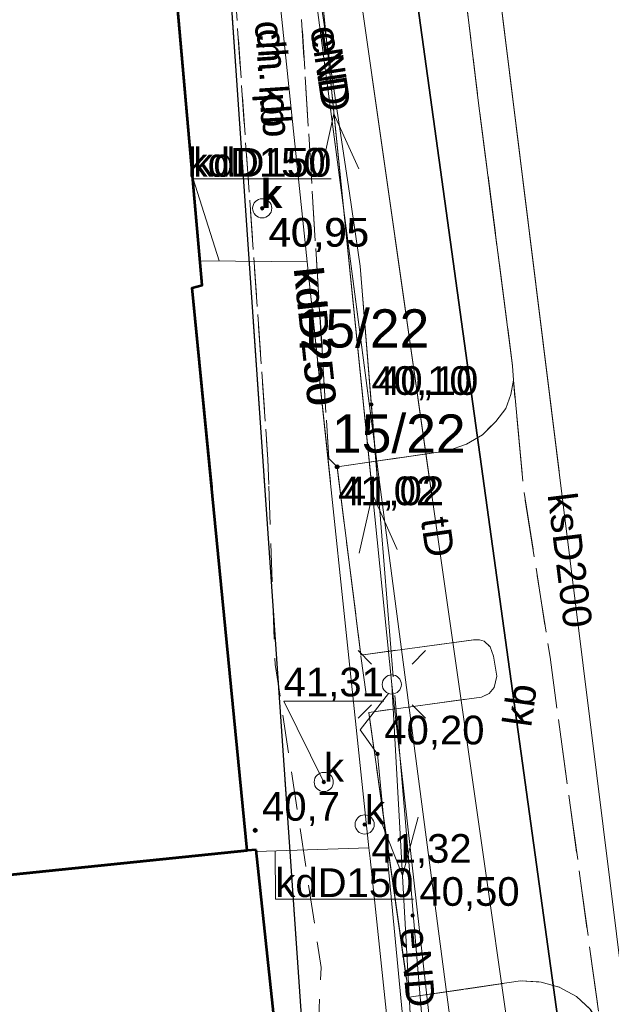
# Model space of a CAD drawing. Header units: millimetres. Extents: x 6503307 to 6504695, y 5886099 to 5887123.
# Tile 55 of 77: x 6504101 to 6504116, y 5886232 to 5886257. Entities that reach past the tile are written whole.
import ezdxf
from ezdxf.enums import TextEntityAlignment as Align

# ---------------------------------------------------------------- set-up
doc = ezdxf.new("R2010")
doc.units = ezdxf.units.MM
for name, pattern in [('EGBU01', [2, 0.5, -0.5, 0.5, -0.5]), ('OTKC_A05', [1.5, 1, -0.5]), ('OTKJ_A05', [2, 1.5, -0.5]), ('OTKU_A05', [2, 1.5, -0.5])]:
    doc.linetypes.add(name, pattern=pattern)
for name, color, linetype, lineweight in [('Budynki EGiB', 18, 'Continuous', 0), ('Działki', 18, 'Continuous', 0), ('isa_V10520003E16E075_TUsr', 7, 'Continuous', 25), ('isa_V10520003E16E075_TUsr_19165818BF56C1D4', 5, 'OTKJ_A05', 25), ('Komunikacja (linie)', 18, 'Continuous', 0), ('Komunikacja (obszary)', 18, 'Continuous', 0), ('Pikiety', 18, 'Continuous', 0), ('Przewody elektroenergetyczne', 1, 'Continuous', 0), ('Przewody wodociągowe', 5, 'Continuous', 0)]:
    doc.layers.add(name, color=color, linetype=linetype, lineweight=lineweight)
for name, color, linetype, lineweight, true_color in [('Przewody kanalizacyjne', 7, 'Continuous', 0, 0x803300), ('Przewody telekomunikacyjne', 7, 'Continuous', 0, 0xff9100), ('Punkty o określonej wysokości', 7, 'Continuous', 0, 0x803300), ('Symbole liniowe', 7, 'Continuous', 0, 0x0a0909), ('Urządzenia związane z siecią (punkty)', 7, 'Continuous', 0, 0x803300), ('Użytki gruntowe', 7, 'Continuous', 0, 0x008000)]:
    doc.layers.add(name, color=color, linetype=linetype, lineweight=lineweight, true_color=true_color)
doc.styles.add('DOMYSLNA_CZCIONKA', font='arial.ttf')

# ---------------------------------------------------------------- blocks, each defined once
blk = doc.blocks.new('OTRS_P05')
at = {"layer": 'isa_V10520003E16E075_TUsr', "true_color": 0x0a0909}
h = blk.add_hatch(color=18, dxfattribs=at)
h.dxf.hatch_style = 1
h.paths.add_polyline_path([(0.09, 0, 1), (-0.09, 0, 1)])
at = {"layer": 'isa_V10520003E16E075_TUsr', "color": 18, "true_color": 0x0a0909}
blk.add_lwpolyline([(0.09, 0, 1), (-0.09, 0, 1)], format="xyb", close=True, dxfattribs=at)
at = {"layer": 'isa_V10520003E16E075_TUsr_19165818BF56C1D4', "color": 18, "true_color": 0x0a0909}
blk.add_circle((0, 0), 0.09, dxfattribs=at)
blk = doc.blocks.new('OTRN_P05')
at = {"layer": 'isa_V10520003E16E075_TUsr', "true_color": 0x0a0909}
h = blk.add_hatch(color=18, dxfattribs=at)
h.dxf.hatch_style = 1
h.paths.add_polyline_path([(0.09, 0, 1), (-0.09, 0, 1)])
at = {"layer": 'isa_V10520003E16E075_TUsr', "color": 18, "true_color": 0x0a0909}
blk.add_lwpolyline([(0.09, 0, 1), (-0.09, 0, 1)], format="xyb", close=True, dxfattribs=at)
at = {"layer": 'isa_V10520003E16E075_TUsr_19165818BF56C1D4', "color": 18, "true_color": 0x0a0909}
blk.add_circle((0, 0), 0.09, dxfattribs=at)
blk = doc.blocks.new('SUEO_P05')
at = {"color": 18, "linetype": 'Continuous', "lineweight": 18, "true_color": 0x0a0909}
for p, q in [((-1.768, 1.768), (-1.061, 1.061)), ((1.768, 1.768), (1.061, 1.061)), ((-1.768, -1.768), (-1.061, -1.061)), ((1.768, -1.768), (1.061, -1.061))]:
    blk.add_line(p, q, dxfattribs=at)
at = {"color": 18, "lineweight": 18, "true_color": 0x0a0909}
blk.add_circle((0, 0), 0.5, dxfattribs=at)
blk = doc.blocks.new('SUKS_P05')
at = {"color": 36, "linetype": 'Continuous', "lineweight": 18, "true_color": 0x803300}
blk.add_circle((0, 0), 0.5, dxfattribs=at)
blk = doc.blocks.new('SUPS01_03')
at = {"lineweight": 18, "true_color": 0xff0000}
h = blk.add_hatch(color=1, dxfattribs=at)
h.dxf.hatch_style = 1
h.paths.add_polyline_path([(0.09, 0, 1), (-0.09, 0, 1)])
at = {"color": 18, "lineweight": 18, "true_color": 0x0a0909}
blk.add_circle((0, 0), 0.09, dxfattribs=at)
blk = doc.blocks.new('SUPS01_05')
at = {"lineweight": 18, "true_color": 0x803300}
h = blk.add_hatch(color=36, dxfattribs=at)
h.dxf.hatch_style = 1
h.paths.add_polyline_path([(-0.09, 0, 1), (0.09, 0, 1)])
at = {"color": 18, "lineweight": 18, "true_color": 0x0a0909}
blk.add_circle((0, 0), 0.09, dxfattribs=at)

msp = doc.modelspace()

# ---------------------------------------------------------------- linework, layer by layer
at = {"layer": 'Budynki EGiB', "color": 7, "linetype": 'Continuous', "lineweight": 53}
for p, q in [((6504105.35399, 5886250.54706), (6504101.89399, 5886289.79706)), ((6504105.09399, 5886250.47706), (6504105.35399, 5886250.54706)), ((6504105.6038, 5886245.26926), (6504105.09399, 5886250.47706))]:
    msp.add_line(p, q, dxfattribs=at)
at = {"layer": 'Budynki EGiB', "color": 7, "linetype": 'Continuous', "lineweight": 53, "flags": 128}
for points in [[(6504101.89399, 5886289.79706), (6504090.38399, 5886288.78706), (6504094.04399, 5886249.55706), (6504094.33399, 5886249.57706), (6504095.48399, 5886234.63706), (6504106.53399, 5886235.76706), (6504105.09399, 5886250.47706), (6504105.35399, 5886250.54706), (6504101.89399, 5886289.79706)], [(6504106.76399, 5886235.78706), (6504106.53399, 5886235.76706), (6504095.48399, 5886234.63706), (6504068.07399, 5886231.83706), (6504069.28399, 5886220.57706), (6504107.97399, 5886224.41706), (6504106.76399, 5886235.78706)]]:
    msp.add_lwpolyline(points, close=True, dxfattribs=at)
at = {"layer": 'Działki', "color": 7, "linetype": 'Continuous', "lineweight": 0}
for p, q in [((6504106.98581, 5886245.33102), (6504103.68884, 5886292.9753)), ((6504103.68884, 5886292.9753), (6504106.98581, 5886245.33102)), ((6504108.70399, 5886274.44706), (6504112.69134, 5886245.58599)), ((6504112.69134, 5886245.58599), (6504108.70399, 5886274.44706))]:
    msp.add_line(p, q, dxfattribs=at)
at = {"layer": 'Działki', "color": 0, "linetype": 'Continuous', "lineweight": 25, "flags": 128}
msp.add_lwpolyline([(6504103.31399, 5886328.10706), (6504104.79399, 5886310.15706), (6504105.38399, 5886304.29706), (6504105.51399, 5886303.03706), (6504106.73399, 5886292.16706), (6504108.70399, 5886274.44706), (6504116.09399, 5886220.95706), (6504117.45399, 5886211.11706), (6504125.85399, 5886212.20706), (6504124.60399, 5886221.90706), (6504122.28399, 5886238.81706), (6504120.88399, 5886249.30706), (6504120.02399, 5886255.71706), (6504118.23399, 5886269.47706), (6504117.44399, 5886275.37706), (6504115.12399, 5886293.28706), (6504114.48399, 5886299.31706), (6504113.97399, 5886304.06706), (6504113.28399, 5886310.97706), (6504111.74399, 5886328.63706)], dxfattribs=at)
msp.add_lwpolyline([(6504058.38399, 5886215.16706), (6504058.77399, 5886206.67706), (6504117.45399, 5886211.11706), (6504116.09399, 5886220.95706), (6504108.70399, 5886274.44706), (6504106.73399, 5886292.16706), (6504105.51399, 5886303.03706), (6504105.38399, 5886304.29706), (6504102.90399, 5886304.31706), (6504108.71399, 5886220.35706), (6504058.38399, 5886215.16706)], close=True, dxfattribs=at)
at = {"layer": 'Komunikacja (linie)', "color": 250, "linetype": 'Continuous', "lineweight": 13, "flags": 128}
msp.add_lwpolyline([(6504108.93176, 5886245.41798), (6504108.88399, 5886245.79706), (6504111.77399, 5886246.21706), (6504112.26399, 5886246.38706), (6504112.68399, 5886246.63706), (6504113.03399, 5886246.98706), (6504113.29399, 5886247.32706), (6504113.42399, 5886247.68706), (6504113.49399, 5886248.06706), (6504113.47399, 5886248.43706), (6504112.57399, 5886255.37706), (6504111.24399, 5886266.41706), (6504110.49399, 5886272.85706), (6504109.25399, 5886283.10706), (6504108.0402, 5886293.35846)], dxfattribs=at)
at = {"layer": 'Komunikacja (linie)', "color": 0, "linetype": 'Continuous', "lineweight": 18, "flags": 128}
msp.add_lwpolyline([(6504115.51399, 5886231.60706), (6504115.14399, 5886231.94706), (6504114.69399, 5886232.19706), (6504114.22399, 5886232.32706), (6504113.68399, 5886232.35706), (6504110.76399, 5886231.92706), (6504109.71399, 5886239.37706), (6504112.66399, 5886239.77706), (6504112.86399, 5886239.86706), (6504112.99399, 5886240.02706), (6504113.06399, 5886240.32706), (6504112.97399, 5886240.84706), (6504112.88399, 5886241.08706), (6504112.73399, 5886241.23706), (6504112.60399, 5886241.27706), (6504112.45399, 5886241.27706), (6504109.50399, 5886240.87706), (6504108.88399, 5886245.79706), (6504111.77399, 5886246.21706), (6504112.26399, 5886246.38706), (6504112.68399, 5886246.63706), (6504113.03399, 5886246.98706), (6504113.29399, 5886247.32706), (6504113.42399, 5886247.68706), (6504113.49399, 5886248.06706), (6504113.47399, 5886248.43706), (6504112.57399, 5886255.37706), (6504111.24399, 5886266.41706)], dxfattribs=at)
at = {"layer": 'Komunikacja (obszary)', "color": 7, "linetype": 'OTKJ_A05', "lineweight": 0}
for p, q in [((6504111.24399, 5886266.41706), (6504112.57399, 5886255.37706)), ((6504112.57399, 5886255.37706), (6504113.47399, 5886248.43706)), ((6504113.47399, 5886248.43706), (6504113.49399, 5886248.06706)), ((6504113.49399, 5886248.06706), (6504113.72307, 5886245.63209))]:
    msp.add_line(p, q, dxfattribs=at)
at = {"layer": 'Komunikacja (obszary)', "color": 7, "linetype": 'OTKC_A05', "lineweight": 0}
for p, q in [((6504108.66399, 5886246.01706), (6504107.70399, 5886261.55706)), ((6504105.98399, 5886261.45706), (6504107.07399, 5886245.98706)), ((6504107.07399, 5886245.98706), (6504107.09707, 5886245.33599)), ((6504108.88399, 5886245.79706), (6504108.66399, 5886246.01706)), ((6504108.93176, 5886245.41798), (6504108.88399, 5886245.79706))]:
    msp.add_line(p, q, dxfattribs=at)
at = {"layer": 'Komunikacja (obszary)', "color": 7, "linetype": 'OTKU_A05', "lineweight": 0}
for p, q in [((6504113.49399, 5886248.06706), (6504113.42399, 5886247.68706)), ((6504113.72307, 5886245.63209), (6504113.49399, 5886248.06706)), ((6504113.42399, 5886247.68706), (6504113.29399, 5886247.32706)), ((6504113.29399, 5886247.32706), (6504113.03399, 5886246.98706)), ((6504113.03399, 5886246.98706), (6504112.68399, 5886246.63706)), ((6504112.68399, 5886246.63706), (6504112.26399, 5886246.38706)), ((6504112.26399, 5886246.38706), (6504111.77399, 5886246.21706)), ((6504111.77399, 5886246.21706), (6504108.88399, 5886245.79706)), ((6504108.88399, 5886245.79706), (6504108.93176, 5886245.41798))]:
    msp.add_line(p, q, dxfattribs=at)
at = {"layer": 'Komunikacja (obszary)', "color": 0, "linetype": 'OTKJ_A05', "lineweight": 18, "flags": 128}
msp.add_lwpolyline([(6504101.76399, 5886378.53706), (6504102.17399, 5886374.82706), (6504102.51399, 5886371.44706), (6504102.75399, 5886367.23706), (6504102.87399, 5886365.62706), (6504104.55399, 5886341.27706), (6504104.65399, 5886340.29706), (6504105.06399, 5886333.84706), (6504105.13399, 5886332.77706), (6504105.80399, 5886322.20706), (6504105.86399, 5886321.22706), (6504106.07399, 5886316.21706), (6504106.38399, 5886312.07706), (6504106.65399, 5886307.92706), (6504106.78399, 5886305.63706), (6504107.10399, 5886301.83706), (6504107.47399, 5886298.00706), (6504107.59399, 5886297.12706), (6504109.25399, 5886283.10706), (6504110.49399, 5886272.85706), (6504111.24399, 5886266.41706), (6504112.57399, 5886255.37706), (6504113.47399, 5886248.43706), (6504113.49399, 5886248.06706), (6504113.76399, 5886245.19706), (6504114.45399, 5886240.81706), (6504115.77399, 5886231.15706), (6504115.83399, 5886230.82706), (6504116.69399, 5886224.92706), (6504117.75399, 5886217.79706), (6504117.88399, 5886216.80706), (6504118.01399, 5886215.82706), (6504118.13744, 5886214.57431), (6504118.88539, 5886209.00154), (6504119.07399, 5886207.77706), (6504119.78399, 5886201.92706), (6504125.70399, 5886202.80706), (6504125.29399, 5886206.84706), (6504123.91399, 5886218.03706), (6504123.32399, 5886219.13706), (6504122.89399, 5886220.64706), (6504121.32399, 5886231.73706), (6504120.59399, 5886237.05706), (6504118.51399, 5886252.97706), (6504117.72399, 5886259.31706), (6504116.80399, 5886266.72706), (6504116.82399, 5886267.78706), (6504117.16399, 5886268.72706), (6504117.67399, 5886269.24706), (6504118.11399, 5886269.57706), (6504117.47399, 5886275.16706), (6504116.65399, 5886275.62706), (6504115.99399, 5886276.34706), (6504115.70399, 5886276.89706), (6504115.48399, 5886277.89706), (6504114.87399, 5886282.96706), (6504114.74399, 5886284.08706), (6504114.27399, 5886287.81706), (6504113.46399, 5886295.39706), (6504113.23399, 5886297.69706), (6504113.07399, 5886299.53706), (6504112.40399, 5886305.76706), (6504111.84399, 5886315.83706), (6504111.42399, 5886321.78706), (6504110.61399, 5886335.31706), (6504110.31399, 5886340.00706), (6504109.92399, 5886345.01706), (6504109.66399, 5886348.75706), (6504108.69399, 5886363.16706), (6504108.70399, 5886364.15706), (6504108.78399, 5886364.84706), (6504108.98399, 5886365.55706), (6504109.10399, 5886366.08706), (6504108.22399, 5886376.94706), (6504108.49399, 5886376.60706), (6504108.22399, 5886377.12706), (6504107.98399, 5886377.48706), (6504107.71399, 5886378.02706), (6504107.49399, 5886378.73706), (6504107.30399, 5886379.36706), (6504107.24399, 5886379.86706), (6504101.76399, 5886378.53706)], close=True, dxfattribs=at)
at = {"layer": 'Komunikacja (obszary)', "color": 7, "linetype": 'OTKU_A05', "lineweight": 0, "flags": 128}
msp.add_lwpolyline([(6504054.32399, 5886304.71706), (6504056.36399, 5886260.13706), (6504058.21399, 5886219.79706), (6504058.38399, 5886215.16706), (6504108.71399, 5886220.35706), (6504102.90399, 5886304.31706), (6504054.32399, 5886304.71706)], close=True, dxfattribs=at)
at = {"layer": 'Komunikacja (obszary)', "color": 0, "linetype": 'OTKC_A05', "lineweight": 18, "flags": 128}
msp.add_lwpolyline([(6504116.48117, 5886212.59072), (6504116.20399, 5886214.47706), (6504117.04399, 5886217.71706), (6504117.75399, 5886217.79706), (6504116.69399, 5886224.92706), (6504115.83399, 5886230.82706), (6504115.77399, 5886231.15706), (6504115.51399, 5886231.60706), (6504115.14399, 5886231.94706), (6504114.69399, 5886232.19706), (6504114.22399, 5886232.32706), (6504113.68399, 5886232.35706), (6504110.76399, 5886231.92706), (6504109.71399, 5886239.37706), (6504109.50399, 5886240.87706), (6504108.88399, 5886245.79706), (6504108.66399, 5886246.01706), (6504107.70399, 5886261.55706), (6504107.60399, 5886262.63706), (6504107.63399, 5886263.46706), (6504107.85399, 5886264.19706), (6504108.30399, 5886264.95706), (6504108.57399, 5886265.42706), (6504109.06399, 5886265.83706), (6504109.58399, 5886266.15706), (6504110.14399, 5886266.33706), (6504111.24399, 5886266.41706), (6504110.49399, 5886272.85706), (6504109.25399, 5886283.10706), (6504107.59399, 5886297.12706), (6504107.47399, 5886298.00706), (6504106.96399, 5886298.51706), (6504106.49399, 5886298.82706), (6504105.96399, 5886299.13706), (6504105.53399, 5886299.27706), (6504105.16399, 5886299.44706), (6504105.08399, 5886299.51706), (6504105.48399, 5886297.31706), (6504105.97399, 5886292.68706), (6504100.65399, 5886292.82706), (6504100.71399, 5886291.74706), (6504106.10399, 5886291.63706), (6504107.10399, 5886282.92706), (6504108.41399, 5886272.42706), (6504108.47399, 5886271.54706), (6504108.43399, 5886271.00706), (6504108.27399, 5886270.43706), (6504108.01399, 5886270.02706), (6504107.71399, 5886269.71706), (6504107.24399, 5886269.46706), (6504106.85399, 5886269.38706), (6504106.03399, 5886269.43706), (6504105.91399, 5886264.08706), (6504105.98399, 5886261.45706), (6504107.07399, 5886245.98706), (6504107.26399, 5886240.62706), (6504108.46399, 5886232.70706), (6504108.40399, 5886231.38706), (6504108.62399, 5886229.24706), (6504109.02399, 5886225.73706), (6504109.05399, 5886225.49706), (6504108.92399, 5886225.15206), (6504108.63399, 5886224.80706), (6504108.08399, 5886224.56706), (6504110.95399, 5886224.33706), (6504110.75399, 5886224.50706), (6504110.63399, 5886224.77706), (6504110.27399, 5886228.51706), (6504110.26399, 5886228.85706), (6504110.36399, 5886229.19706), (6504110.48399, 5886229.45706), (6504110.86399, 5886229.69706), (6504111.31399, 5886229.82706), (6504113.31399, 5886230.13706), (6504113.50399, 5886230.14706), (6504113.72399, 5886230.04706), (6504113.86399, 5886229.84706), (6504114.59399, 5886224.56706), (6504114.16399, 5886224.48706), (6504114.36399, 5886222.83706), (6504115.18399, 5886222.92706), (6504115.35399, 5886221.59706), (6504115.01399, 5886221.50706), (6504115.44399, 5886219.74706), (6504115.30399, 5886219.71706), (6504115.20399, 5886218.73706), (6504114.17399, 5886214.55706), (6504114.43399, 5886212.33706), (6504116.48117, 5886212.59072)], close=True, dxfattribs=at)
at = {"layer": 'Komunikacja (obszary)', "color": 18, "linetype": 'OTKU_A05', "lineweight": 18, "true_color": 0x000000, "flags": 128}
msp.add_lwpolyline([(6504113.49399, 5886248.06706), (6504113.42399, 5886247.68706), (6504113.29399, 5886247.32706), (6504113.03399, 5886246.98706), (6504112.68399, 5886246.63706), (6504112.26399, 5886246.38706), (6504111.77399, 5886246.21706), (6504108.88399, 5886245.79706), (6504109.50399, 5886240.87706), (6504112.45399, 5886241.27706), (6504112.60399, 5886241.27706), (6504112.73399, 5886241.23706), (6504112.88399, 5886241.08706), (6504112.97399, 5886240.84706), (6504113.06399, 5886240.32706), (6504112.99399, 5886240.02706), (6504112.86399, 5886239.86706), (6504112.66399, 5886239.77706), (6504109.71399, 5886239.37706), (6504110.76399, 5886231.92706), (6504113.68399, 5886232.35706), (6504114.22399, 5886232.32706), (6504114.69399, 5886232.19706), (6504115.14399, 5886231.94706), (6504115.49307, 5886231.62629), (6504115.77399, 5886231.15706), (6504114.45399, 5886240.81706), (6504113.76399, 5886245.19706), (6504113.49399, 5886248.06706)], close=True, dxfattribs=at)
at = {"layer": 'Przewody elektroenergetyczne', "color": 1, "linetype": 'Continuous', "lineweight": 18, "true_color": 0xff0000, "flags": 128}
for points in [[(6504106.88399, 5886273.89706), (6504110.31399, 5886240.10706), (6504112.20399, 5886206.15706)], [(6504103.73399, 5886268.91706), (6504106.13399, 5886269.15706), (6504106.79399, 5886269.03706), (6504108.59399, 5886257.01706), (6504109.20399, 5886252.95706), (6504109.48399, 5886251.04706), (6504110.35399, 5886240.30706)], [(6504088.05399, 5886219.57706), (6504105.30399, 5886220.92706), (6504106.79399, 5886219.06706), (6504110.31399, 5886219.42706), (6504111.39399, 5886222.46706), (6504111.75399, 5886224.81706), (6504111.73399, 5886225.09706), (6504111.28399, 5886231.50706), (6504110.31399, 5886240.10706)], [(6504110.39399, 5886239.81706), (6504111.63399, 5886225.09706), (6504111.82399, 5886222.87706), (6504112.01399, 5886220.53706), (6504111.27399, 5886220.11706), (6504111.00399, 5886219.96706), (6504109.37399, 5886220.09706), (6504094.83399, 5886218.77706)], [(6504111.27399, 5886220.11706), (6504111.66399, 5886221.18706), (6504111.47399, 5886222.87706), (6504111.23399, 5886225.09706), (6504111.02399, 5886226.99706), (6504109.94399, 5886238.28706), (6504109.48399, 5886238.91706), (6504110.22399, 5886239.86706)]]:
    msp.add_lwpolyline(points, dxfattribs=at)
at = {"layer": 'Przewody elektroenergetyczne', "color": 1, "linetype": 'Continuous', "lineweight": 0, "flags": 128}
for points in [[(6504106.88399, 5886273.89706), (6504109.77108, 5886245.45549)], [(6504103.73399, 5886268.91706), (6504106.13399, 5886269.15706), (6504106.79399, 5886269.03706), (6504108.59399, 5886257.01706), (6504109.20399, 5886252.95706), (6504109.48399, 5886251.04706), (6504109.93634, 5886245.46287)]]:
    msp.add_lwpolyline(points, dxfattribs=at)
at = {"layer": 'Przewody kanalizacyjne', "color": 36, "linetype": 'Continuous', "lineweight": 18, "true_color": 0x803300, "flags": 128}
for points in [[(6504106.10399, 5886270.19706), (6504106.15399, 5886269.75706), (6504108.10399, 5886251.15706), (6504109.71399, 5886235.83706), (6504109.74399, 5886235.55706), (6504110.18399, 5886231.41706), (6504110.84399, 5886225.09706), (6504110.86399, 5886224.96706), (6504110.98399, 5886224.73706)], [(6504111.64399, 5886270.21706), (6504117.24399, 5886225.09706), (6504118.99399, 5886216.81706)], [(6504105.29399, 5886251.18706), (6504108.10399, 5886251.15706)], [(6504106.76399, 5886235.73706), (6504109.71399, 5886235.83706)]]:
    msp.add_lwpolyline(points, dxfattribs=at)
at = {"layer": 'Przewody kanalizacyjne', "color": 46, "linetype": 'Continuous', "lineweight": 0, "flags": 128}
for points in [[(6504106.10399, 5886270.19706), (6504106.15399, 5886269.75706), (6504108.10399, 5886251.15706), (6504108.70817, 5886245.40799)], [(6504111.64399, 5886270.21706), (6504114.68996, 5886245.6753)]]:
    msp.add_lwpolyline(points, dxfattribs=at)
at = {"layer": 'Przewody kanalizacyjne', "color": 18, "linetype": 'Continuous', "lineweight": 0, "true_color": 0x000000, "flags": 128}
for points in [[(6504105.79397, 5886251.18172), (6504105.11907, 5886253.32564), (6504108.73043, 5886253.32564)], [(6504107.26371, 5886235.754), (6504107.2678, 5886234.49231), (6504110.87915, 5886234.49231)]]:
    msp.add_lwpolyline(points, dxfattribs=at)
at = {"layer": 'Przewody kanalizacyjne', "color": 250, "linetype": 'Continuous', "lineweight": 0, "ltscale": 0.1, "flags": 128}
msp.add_lwpolyline([(6504105.79397, 5886251.18172), (6504105.11907, 5886253.32564), (6504108.73043, 5886253.32564)], dxfattribs=at)
at = {"layer": 'Przewody kanalizacyjne', "color": 46, "linetype": 'Continuous', "lineweight": 0, "ltscale": 0.1, "flags": 128}
msp.add_lwpolyline([(6504105.29399, 5886251.18706), (6504108.10399, 5886251.15706)], dxfattribs=at)
at = {"layer": 'Przewody telekomunikacyjne', "color": 30, "linetype": 'Continuous', "lineweight": 18, "true_color": 0xff9100, "flags": 128}
msp.add_lwpolyline([(6504114.60399, 5886222.36706), (6504114.53399, 5886222.84706), (6504114.21399, 5886225.09706), (6504109.48399, 5886258.18706), (6504109.46399, 5886258.46706), (6504109.45399, 5886258.73706), (6504108.84399, 5886267.37706), (6504108.48399, 5886268.17706)], dxfattribs=at)
at = {"layer": 'Przewody telekomunikacyjne', "color": 30, "linetype": 'Continuous', "lineweight": 0, "flags": 128}
msp.add_lwpolyline([(6504111.29416, 5886245.52355), (6504109.48399, 5886258.18706), (6504109.46399, 5886258.46706), (6504109.45399, 5886258.73706), (6504108.84399, 5886267.37706), (6504108.48399, 5886268.17706)], dxfattribs=at)
at = {"layer": 'Przewody wodociągowe', "color": 5, "linetype": 'Continuous', "lineweight": 18, "true_color": 0x0000ff, "flags": 128}
msp.add_lwpolyline([(6504098.39399, 5886309.06706), (6504103.73399, 5886309.37706), (6504106.97399, 5886268.36706), (6504112.66399, 5886225.09706)], dxfattribs=at)
at = {"layer": 'Przewody wodociągowe', "color": 5, "linetype": 'Continuous', "lineweight": 0, "flags": 128}
msp.add_lwpolyline([(6504105.02055, 5886293.09257), (6504106.97399, 5886268.36706), (6504109.9856, 5886245.46507)], dxfattribs=at)
at = {"layer": 'Punkty o określonej wysokości', "color": 36, "linetype": 'Continuous', "lineweight": 0, "true_color": 0x803300, "flags": 128}
msp.add_lwpolyline([(6504108.53399, 5886237.55706), (6504107.48522, 5886239.6705), (6504110.10715, 5886239.6705)], dxfattribs=at)
at = {"layer": 'Symbole liniowe', "color": 1, "linetype": 'Continuous', "lineweight": 18, "true_color": 0xff0000, "flags": 128}
for points in [[(6504108.45318, 5886253.48755), (6504108.79914, 5886255.03037), (6504109.44807, 5886253.58854)], [(6504109.46308, 5886243.53867), (6504109.80904, 5886245.0815), (6504110.45797, 5886243.63966)], [(6504110.00931, 5886236.58468), (6504110.59191, 5886235.11479), (6504111.00777, 5886236.64027)]]:
    msp.add_lwpolyline(points, dxfattribs=at)
at = {"layer": 'Symbole liniowe', "color": 1, "linetype": 'Continuous', "lineweight": 0, "ltscale": 0.1, "flags": 128}
msp.add_lwpolyline([(6504108.45318, 5886253.48755), (6504108.79914, 5886255.03037), (6504109.44807, 5886253.58854)], dxfattribs=at)
at = {"layer": 'Użytki gruntowe', "color": 96, "linetype": 'EGBU01', "lineweight": 0}
for p, q in [((6504103.68884, 5886292.9753), (6504106.98581, 5886245.33102)), ((6504106.98581, 5886245.33102), (6504103.68884, 5886292.9753))]:
    msp.add_line(p, q, dxfattribs=at)
at = {"layer": 'Użytki gruntowe', "color": 96, "linetype": 'EGBU01', "lineweight": 18, "true_color": 0x008000, "flags": 128}
for points in [[(6503319.15399, 5886345.34706), (6503306.58399, 5886332.61706), (6503323.46399, 5886328.01706), (6503325.11399, 5886327.55706), (6503335.62399, 5886324.70706), (6503364.64399, 5886316.80706), (6503443.34399, 5886295.38706), (6503542.31399, 5886268.32706), (6503570.07399, 5886261.22706), (6503573.27399, 5886260.18706), (6503577.14399, 5886259.16706), (6503580.40399, 5886258.30706), (6503604.51399, 5886251.95706), (6503628.64399, 5886245.61706), (6503644.41399, 5886241.46706), (6503658.86399, 5886237.66706), (6503662.81399, 5886236.62706), (6503674.64399, 5886233.43706), (6503686.73399, 5886230.19706), (6503726.45399, 5886219.52706), (6503740.08399, 5886215.85706), (6503756.55399, 5886211.39706), (6503760.50399, 5886210.17706), (6503778.92399, 5886205.27706), (6503815.90399, 5886196.43706), (6503821.75399, 5886195.03706), (6503824.69399, 5886194.40706), (6503828.60399, 5886193.56706), (6503844.79399, 5886190.09706), (6503849.34399, 5886189.12706), (6503884.29399, 5886183.13706), (6503924.95399, 5886178.39706), (6503943.44399, 5886176.73706), (6503964.46399, 5886174.85706), (6504004.22399, 5886173.21706), (6504027.16399, 5886173.49706), (6504042.29399, 5886173.38706), (6504059.45399, 5886173.38706), (6504077.84399, 5886174.88706), (6504102.00399, 5886176.86706), (6504121.05399, 5886178.54706), (6504124.74399, 5886178.85706), (6504153.16399, 5886182.75706), (6504161.86399, 5886183.90706), (6504198.96399, 5886188.97706), (6504215.97399, 5886191.39706), (6504228.98399, 5886193.13706), (6504231.96399, 5886193.66706), (6504247.17399, 5886195.75706), (6504252.73399, 5886196.38706), (6504252.33399, 5886212.32706), (6504251.96399, 5886229.62706), (6504251.88399, 5886239.72706), (6504246.96399, 5886238.85706), (6504239.22399, 5886237.80706), (6504234.19755, 5886237.12931), (6504218.38399, 5886234.99706), (6504214.72463, 5886261.80418), (6504211.90399, 5886282.46706), (6504232.80399, 5886285.33706), (6504242.39399, 5886286.65706), (6504245.80399, 5886284.14706), (6504246.14399, 5886281.10706), (6504250.75399, 5886282.11706), (6504250.61399, 5886287.96706), (6504250.47399, 5886293.96706), (6504248.23399, 5886293.65706), (6504245.71399, 5886293.30706), (6504233.46399, 5886291.62706), (6504209.42399, 5886288.31706), (6504190.10399, 5886285.65706), (6504170.62399, 5886282.96706), (6504149.65399, 5886280.07706), (6504133.16399, 5886277.80706), (6504117.44399, 5886275.37706), (6504115.12399, 5886293.28706), (6504114.48399, 5886299.31706), (6504114.17901, 5886302.1576), (6504113.97399, 5886304.06706), (6504113.28399, 5886310.97706), (6504112.0678, 5886324.92384), (6504111.74399, 5886328.63706), (6504110.53399, 5886345.57706), (6504109.32399, 5886362.51706), (6504140.22399, 5886364.70706), (6504163.05399, 5886366.31706), (6504170.99027, 5886366.87719), (6504197.22388, 5886368.72869), (6504241.12399, 5886371.82706), (6504244.71399, 5886372.07706), (6504248.69399, 5886372.38706), (6504248.49399, 5886380.92706), (6504248.43399, 5886381.63706), (6504248.75399, 5886388.97706), (6504244.74399, 5886388.69706), (6504224.64399, 5886387.27706), (6504222.85399, 5886413.12706), (6504220.78399, 5886443.05706), (6504220.58399, 5886445.94706), (6504217.76399, 5886486.68706), (6504209.76399, 5886486.46706), (6504210.86399, 5886470.50706), (6504211.05399, 5886467.74706), (6504213.77399, 5886428.49706), (6504207.83399, 5886420.03706), (6504197.10399, 5886419.23706), (6504169.84399, 5886417.21706), (6504151.89399, 5886415.87706), (6504129.47399, 5886414.21706), (6504105.82399, 5886412.45706), (6504102.96399, 5886453.74706), (6504100.86399, 5886483.46706), (6504093.36399, 5886483.05706), (6504089.87399, 5886482.86706), (6504092.09399, 5886453.13706), (6504094.43399, 5886453.27706), (6504095.61399, 5886453.33706), (6504096.13399, 5886446.34706), (6504094.93399, 5886446.25706), (6504098.48399, 5886396.39706), (6504099.90399, 5886396.49706), (6504101.26399, 5886378.55706), (6504099.76399, 5886378.45706), (6504100.33399, 5886370.47706), (6504100.41399, 5886369.37706), (6504102.84399, 5886334.83706), (6504103.31399, 5886328.10706), (6504104.79399, 5886310.15706), (6504105.38399, 5886304.29706), (6504102.90399, 5886304.31706), (6504108.71399, 5886220.35706), (6504058.38399, 5886215.16706), (6504058.21399, 5886219.79706), (6504027.23399, 5886215.45706), (6504001.87399, 5886215.36706), (6503987.91399, 5886215.62706), (6503987.36399, 5886216.13706), (6503980.16399, 5886214.61706), (6503974.94399, 5886214.88706), (6503971.70399, 5886216.62706), (6503970.68399, 5886216.63706), (6503922.63399, 5886216.78706), (6503902.47399, 5886220.31706), (6503821.59399, 5886234.42706), (6503799.71399, 5886240.31706), (6503799.20399, 5886238.60706), (6503795.54399, 5886239.70706), (6503796.03399, 5886241.31706), (6503790.14399, 5886242.89706), (6503753.26399, 5886252.84706), (6503758.16399, 5886321.59706), (6503765.94399, 5886430.85706), (6503768.89399, 5886472.24706), (6503771.09238, 5886515.22714), (6503771.65399, 5886526.20706), (6503773.13399, 5886555.26706), (6503773.32399, 5886558.96706), (6503773.70399, 5886566.55706), (6503773.75399, 5886567.58706), (6503767.56399, 5886566.16706), (6503767.02062, 5886539.51713), (6503766.90399, 5886533.79706), (6503763.28909, 5886472.06735), (6503758.79399, 5886395.30706), (6503755.89399, 5886395.22706), (6503747.85399, 5886253.68706), (6503745.66399, 5886254.33706), (6503607.07399, 5886295.48706), (6503567.93399, 5886305.70706), (6503552.04408, 5886309.8574), (6503554.46399, 5886363.37706), (6503549.29399, 5886363.71706), (6503547.00565, 5886311.17341), (6503405.56399, 5886348.11706), (6503405.73399, 5886351.45706), (6503408.35399, 5886404.43706), (6503402.72399, 5886404.89706), (6503400.20399, 5886352.93706), (6503400.04399, 5886349.54706), (6503324.83399, 5886369.19706), (6503328.59399, 5886441.65706), (6503329.78565, 5886464.63749), (6503332.07399, 5886508.76706), (6503334.42399, 5886554.06706), (6503335.59399, 5886576.60706), (6503336.33399, 5886590.31706), (6503329.10399, 5886589.49706), (6503328.12399, 5886554.51706), (6503325.84399, 5886504.58706), (6503325.64399, 5886499.73706), (6503325.63399, 5886499.45706), (6503324.92399, 5886481.33706), (6503323.28399, 5886438.36706), (6503320.59399, 5886384.92706), (6503320.21399, 5886374.30706), (6503320.08399, 5886370.44706), (6503319.81399, 5886362.93706), (6503324.44399, 5886361.77706), (6503347.68399, 5886355.63706), (6503399.66399, 5886341.80706), (6503405.17399, 5886340.34706), (6503515.77399, 5886311.06706), (6503546.62419, 5886302.87778), (6503551.59436, 5886301.55844), (6503565.76399, 5886297.79706), (6503691.03399, 5886264.53706), (6503747.71399, 5886249.24706), (6503752.90399, 5886247.85706), (6503757.37399, 5886246.63706), (6503805.20399, 5886233.59706), (6503900.41399, 5886217.36706), (6503930.35399, 5886212.20706), (6503960.91399, 5886207.05706), (6503987.94399, 5886205.41706), (6504017.71399, 5886203.66706), (6504058.77399, 5886206.67706), (6504117.45399, 5886211.11706), (6504125.85399, 5886212.20706), (6504247.08399, 5886228.94706), (6504247.35399, 5886211.68706), (6504227.12399, 5886208.77706), (6504105.72399, 5886192.63706), (6504059.51399, 5886190.36706), (6504039.97399, 5886189.48706), (6503994.83399, 5886190.15706), (6503988.00399, 5886190.43706), (6503930.96399, 5886192.71706), (6503926.69399, 5886192.86706), (6503900.71399, 5886196.54706), (6503889.04399, 5886199.24706), (6503840.33399, 5886207.68706), (6503756.50399, 5886228.37706), (6503748.62399, 5886230.46706), (6503687.88399, 5886246.50706), (6503584.60399, 5886274.33706), (6503561.12399, 5886280.48706), (6503323.53399, 5886344.17706), (6503319.15399, 5886345.34706)], [(6504054.32399, 5886304.71706), (6504056.36399, 5886260.13706), (6504058.21399, 5886219.79706), (6504058.38399, 5886215.16706), (6504108.71399, 5886220.35706), (6504102.90399, 5886304.31706), (6504054.32399, 5886304.71706)]]:
    msp.add_lwpolyline(points, close=True, dxfattribs=at)

# ---------------------------------------------------------------- block references
at = {"layer": 'Pikiety', "color": 18, "true_color": 0x000000, "xscale": 0.5, "yscale": 0.5, "zscale": 0.5}
for name, p in [('OTRS_P05', (6504108.88399, 5886245.79706)), ('OTRN_P05', (6504106.742, 5886236.29306))]:
    msp.add_blockref(name, p, dxfattribs=at)
at = {"layer": 'Pikiety', "color": 250, "ltscale": 0.1, "xscale": 0.05, "yscale": 0.05, "zscale": 0.05}
msp.add_blockref('OTRS_P05', (6504108.88399, 5886245.79706), dxfattribs=at)
at = {"layer": 'Punkty o określonej wysokości', "color": 36, "true_color": 0x803300, "xscale": 0.5, "yscale": 0.5, "zscale": 0.5}
for p in [(6504106.92399, 5886252.55706), (6504108.53399, 5886237.55706), (6504109.60399, 5886236.44706)]:
    msp.add_blockref('SUPS01_05', p, dxfattribs=at)
at = {"layer": 'Punkty o określonej wysokości', "color": 46, "ltscale": 0.1, "xscale": 0.05, "yscale": 0.05, "zscale": 0.05}
msp.add_blockref('SUPS01_05', (6504106.92399, 5886252.55706), dxfattribs=at)
at = {"layer": 'Punkty o określonej wysokości', "color": 1, "true_color": 0xff0000, "xscale": 0.5, "yscale": 0.5, "zscale": 0.5}
for p in [(6504109.77899, 5886247.42606), (6504109.93999, 5886238.28806), (6504110.85799, 5886234.06706)]:
    msp.add_blockref('SUPS01_03', p, dxfattribs=at)
at = {"layer": 'Punkty o określonej wysokości', "color": 1, "ltscale": 0.1, "xscale": 0.05, "yscale": 0.05, "zscale": 0.05}
msp.add_blockref('SUPS01_03', (6504109.77899, 5886247.42606), dxfattribs=at)
at = {"layer": 'Urządzenia związane z siecią (punkty)', "color": 36, "true_color": 0x803300, "xscale": 0.5, "yscale": 0.5, "zscale": 0.5}
for p in [(6504106.92399, 5886252.55706), (6504108.53399, 5886237.55706), (6504109.60399, 5886236.44706)]:
    msp.add_blockref('SUKS_P05', p, dxfattribs=at)
at = {"layer": 'Urządzenia związane z siecią (punkty)', "color": 46, "ltscale": 0.1, "xscale": 0.05, "yscale": 0.05, "zscale": 0.05}
msp.add_blockref('SUKS_P05', (6504106.92399, 5886252.55706), dxfattribs=at)
at = {"layer": 'Urządzenia związane z siecią (punkty)', "color": 18, "true_color": 0x000000, "xscale": 0.5, "yscale": 0.5, "zscale": 0.5}
msp.add_blockref('SUEO_P05', (6504110.31399, 5886240.10706), dxfattribs=at)

# ---------------------------------------------------------------- texts
at = {"layer": 'Działki', "color": 7, "lineweight": 0, "style": 'DOMYSLNA_CZCIONKA'}
msp.add_text('15/22', height=1, dxfattribs=at).set_placement((6504109.5466, 5886249.41642), align=Align.MIDDLE_CENTER)
at = {"layer": 'Działki', "color": 18, "true_color": 0x000000, "style": 'DOMYSLNA_CZCIONKA'}
msp.add_text('15/22', height=1, dxfattribs=at).set_placement((6504110.49781, 5886246.66796), align=Align.MIDDLE_CENTER)
at = {"layer": 'Komunikacja (obszary)', "color": 7, "lineweight": 0, "style": 'DOMYSLNA_CZCIONKA'}
msp.add_text('ch. kb', height=0.75, rotation=273.770823, dxfattribs=at).set_placement((6504107.19433, 5886256.07383), align=Align.MIDDLE_CENTER)
at = {"layer": 'Komunikacja (obszary)', "color": 18, "true_color": 0x0a0909, "style": 'DOMYSLNA_CZCIONKA'}
for s, rotation, p in [('ch. pb', 273.575597, (6504107.24429, 5886255.8384)), ('kb', 81.963868, (6504113.6626, 5886239.56911))]:
    msp.add_text(s, height=0.75, rotation=rotation, dxfattribs=at).set_placement(p, align=Align.MIDDLE_CENTER)
at = {"layer": 'Pikiety', "color": 250, "style": 'DOMYSLNA_CZCIONKA'}
msp.add_text('41,02', height=0.75, dxfattribs=at).set_placement((6504110.21813, 5886245.16957), align=Align.MIDDLE_CENTER)
at = {"layer": 'Pikiety', "color": 18, "true_color": 0x0a0909, "style": 'DOMYSLNA_CZCIONKA'}
for s, p in [('41,02', (6504110.37174, 5886245.16957)), ('40,7', (6504107.93838, 5886236.92055))]:
    msp.add_text(s, height=0.75, dxfattribs=at).set_placement(p, align=Align.MIDDLE_CENTER)
at = {"layer": 'Przewody elektroenergetyczne', "color": 1, "lineweight": 0, "style": 'DOMYSLNA_CZCIONKA'}
msp.add_text('eND', height=0.75, rotation=278.544567, dxfattribs=at).set_placement((6504108.70285, 5886256.29251), align=Align.MIDDLE_CENTER)
at = {"layer": 'Przewody elektroenergetyczne', "color": 1, "true_color": 0xff0000, "style": 'DOMYSLNA_CZCIONKA'}
for rotation, p in [(278.544567, (6504108.72652, 5886256.13498)), (274.815178, (6504110.9924, 5886232.71342))]:
    msp.add_text('eND', height=0.75, rotation=rotation, dxfattribs=at).set_placement(p, align=Align.MIDDLE_CENTER)
at = {"layer": 'Przewody kanalizacyjne', "color": 46, "lineweight": 0, "style": 'DOMYSLNA_CZCIONKA'}
msp.add_text('kdD150', height=0.75, dxfattribs=at).set_placement((6504106.77833, 5886253.75857), align=Align.MIDDLE_CENTER)
at = {"layer": 'Przewody kanalizacyjne', "color": 36, "true_color": 0x803300, "style": 'DOMYSLNA_CZCIONKA'}
for p in [(6504106.92475, 5886253.75857), (6504109.07347, 5886234.92524)]:
    msp.add_text('kdD150', height=0.75, dxfattribs=at).set_placement(p, align=Align.MIDDLE_CENTER)
for s, rotation, p in [('kdD250', 275.999272, (6504108.30661, 5886249.22904)), ('ksD200', 277.074998, (6504114.97764, 5886243.35739))]:
    msp.add_text(s, height=0.75, rotation=rotation, dxfattribs=at).set_placement(p, align=Align.MIDDLE_CENTER)
at = {"layer": 'Przewody kanalizacyjne', "color": 46, "lineweight": 0, "style": 'DOMYSLNA_CZCIONKA'}
msp.add_text('kdD250', height=0.75, rotation=275.999272, dxfattribs=at).set_placement((6504108.31075, 5886249.18965), align=Align.MIDDLE_CENTER)
at = {"layer": 'Przewody telekomunikacyjne', "color": 30, "true_color": 0xff9100, "style": 'DOMYSLNA_CZCIONKA'}
msp.add_text('tD', height=0.75, rotation=278.134951, dxfattribs=at).set_placement((6504111.51739, 5886243.96191), align=Align.MIDDLE_CENTER)
at = {"layer": 'Punkty o określonej wysokości', "color": 46, "style": 'DOMYSLNA_CZCIONKA'}
msp.add_text('40,95', height=0.75, dxfattribs=at).set_placement((6504108.39986, 5886251.92957), align=Align.MIDDLE_CENTER)
at = {"layer": 'Punkty o określonej wysokości', "color": 36, "true_color": 0x803300, "style": 'DOMYSLNA_CZCIONKA'}
for s, p in [('40,95', (6504108.41174, 5886251.92957)), ('41,31', (6504108.79619, 5886240.17122)), ('41,32', (6504111.09174, 5886235.81957))]:
    msp.add_text(s, height=0.75, dxfattribs=at).set_placement(p, align=Align.MIDDLE_CENTER)
at = {"layer": 'Punkty o określonej wysokości', "color": 1, "style": 'DOMYSLNA_CZCIONKA'}
msp.add_text('40,10', height=0.75, dxfattribs=at).set_placement((6504111.09244, 5886248.05355), align=Align.MIDDLE_CENTER)
at = {"layer": 'Punkty o określonej wysokości', "color": 1, "true_color": 0xff0000, "style": 'DOMYSLNA_CZCIONKA'}
for s, p in [('40,10', (6504111.26674, 5886248.05355)), ('40,20', (6504111.42774, 5886238.91555)), ('40,50', (6504112.34574, 5886234.69455))]:
    msp.add_text(s, height=0.75, dxfattribs=at).set_placement(p, align=Align.MIDDLE_CENTER)
at = {"layer": 'Urządzenia związane z siecią (punkty)', "color": 46, "style": 'DOMYSLNA_CZCIONKA'}
msp.add_text('k', height=0.75, dxfattribs=at).set_placement((6504107.14365, 5886252.93913), align=Align.MIDDLE_CENTER)
at = {"layer": 'Urządzenia związane z siecią (punkty)', "color": 36, "true_color": 0x803300, "style": 'DOMYSLNA_CZCIONKA'}
for p in [(6504107.193, 5886252.93913), (6504108.803, 5886237.93913), (6504109.873, 5886236.82913)]:
    msp.add_text('k', height=0.75, dxfattribs=at).set_placement(p, align=Align.MIDDLE_CENTER)

doc.saveas('drawing.dxf')
